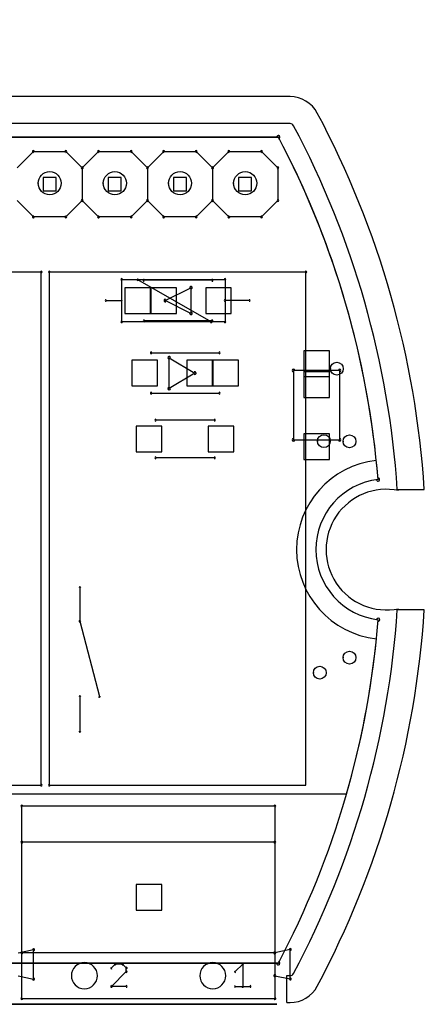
# Model space of a CAD drawing. Header units: millimetres. Extents: x -23.3 to 23.3, y -17.7 to 20.7.
# Tile 6 of 6: x 7.6 to 23.3, y -17.7 to 20.7. Entities that reach past the tile are written whole.
import ezdxf

# ---------------------------------------------------------------- set-up
doc = ezdxf.new("R2010")
doc.units = ezdxf.units.MM
doc.header["$MEASUREMENT"] = 0
for name, color, linetype in [('Board_Sketch1', 7, 'Continuous'), ('Plytka dolna1_Sketch1', 7, 'Continuous'), ('PPS-01 230 v2_Sketch1', 7, 'Continuous'), ('PPS-01 230 v2_Sketch2', 7, 'Continuous'), ('PPS-01 230 v2_Sketch3', 7, 'Continuous')]:
    doc.layers.add(name, color=color, linetype=linetype)

# ---------------------------------------------------------------- blocks, each defined once
blk = doc.blocks.new('Plytkadolna1')
at = {"layer": 'Plytka dolna1_Sketch1'}
for p, q in [((3.494, 3.22, 0.15), (-0.034, 3.22, 0.15)), ((-0.034, 3.22, 0.15), (3.494, 3.22, 0.15)), ((1.192, 3.22, 0.15), (3.494, 3.22, 0.15)), ((2.4755, 3.1002, 0.15), (2.539, 3.1637, 0.15)), ((2.539, 3.1637, 0.15), (2.666, 3.1637, 0.15)), ((2.666, 3.1637, 0.15), (2.7295, 3.1002, 0.15)), ((2.793, 3.1637, 0.15), (2.7295, 3.1002, 0.15)), ((2.793, 3.1637, 0.15), (2.92, 3.1637, 0.15)), ((2.92, 3.1637, 0.15), (2.9835, 3.1002, 0.15)), ((2.9835, 3.1002, 0.15), (3.047, 3.1637, 0.15)), ((3.047, 3.1637, 0.15), (3.174, 3.1637, 0.15)), ((3.174, 3.1637, 0.15), (3.2375, 3.1002, 0.15)), ((3.301, 3.1637, 0.15), (3.2375, 3.1002, 0.15)), ((3.301, 3.1637, 0.15), (3.428, 3.1637, 0.15)), ((3.428, 3.1637, 0.15), (3.4915, 3.1002, 0.15)), ((2.7295, 3.1002, 0.15), (2.7295, 2.9732, 0.15)), ((2.9835, 3.1002, 0.15), (2.9835, 2.9732, 0.15)), ((3.2375, 3.1002, 0.15), (3.2375, 2.9732, 0.15)), ((3.4915, 3.1002, 0.15), (3.4915, 2.9732, 0.15)), ((2.5771, 3.0621, 0.15), (2.5771, 3.0113, 0.15)), ((2.6279, 3.0621, 0.15), (2.5771, 3.0621, 0.15)), ((2.6279, 3.0113, 0.15), (2.6279, 3.0621, 0.15)), ((2.8311, 3.0621, 0.15), (2.8311, 3.0113, 0.15)), ((2.8819, 3.0621, 0.15), (2.8311, 3.0621, 0.15)), ((2.8819, 3.0113, 0.15), (2.8819, 3.0621, 0.15)), ((3.0851, 3.0621, 0.15), (3.0851, 3.0113, 0.15)), ((3.1359, 3.0621, 0.15), (3.0851, 3.0621, 0.15)), ((3.1359, 3.0113, 0.15), (3.1359, 3.0621, 0.15)), ((3.3899, 3.0621, 0.15), (3.3391, 3.0621, 0.15)), ((3.3391, 3.0621, 0.15), (3.3391, 3.0113, 0.15)), ((3.3899, 3.0113, 0.15), (3.3899, 3.0621, 0.15)), ((2.5771, 3.0113, 0.15), (2.6279, 3.0113, 0.15)), ((2.8311, 3.0113, 0.15), (2.8819, 3.0113, 0.15)), ((3.0851, 3.0113, 0.15), (3.1359, 3.0113, 0.15)), ((3.3391, 3.0113, 0.15), (3.3899, 3.0113, 0.15)), ((2.539, 2.9097, 0.15), (2.4755, 2.9732, 0.15)), ((2.7295, 2.9732, 0.15), (2.666, 2.9097, 0.15)), ((2.7295, 2.9732, 0.15), (2.793, 2.9097, 0.15)), ((2.9835, 2.9732, 0.15), (2.92, 2.9097, 0.15)), ((3.047, 2.9097, 0.15), (2.9835, 2.9732, 0.15)), ((3.2375, 2.9732, 0.15), (3.174, 2.9097, 0.15)), ((3.2375, 2.9732, 0.15), (3.301, 2.9097, 0.15)), ((3.4915, 2.9732, 0.15), (3.428, 2.9097, 0.15)), ((2.666, 2.9097, 0.15), (2.539, 2.9097, 0.15)), ((2.92, 2.9097, 0.15), (2.793, 2.9097, 0.15)), ((3.174, 2.9097, 0.15), (3.047, 2.9097, 0.15)), ((3.428, 2.9097, 0.15), (3.301, 2.9097, 0.15)), ((2.5701, 2.6942, 0.15), (1.5701, 2.6942, 0.15)), ((2.5701, 0.6942, 0.15), (2.5701, 2.6942, 0.15)), ((3.6013, 2.6942, 0.15), (2.6013, 2.6942, 0.15)), ((2.6013, 2.6942, 0.15), (2.6013, 0.6942, 0.15)), ((3.6013, 0.6942, 0.15), (3.6013, 2.6942, 0.15)), ((2.8833, 2.5002, 0.15), (2.8833, 2.6652, 0.15)), ((2.8833, 2.6652, 0.15), (3.2863, 2.6652, 0.15)), ((3.2323, 2.5002, 0.15), (2.9463, 2.6632, 0.15)), ((3.2353, 2.6619, 0.15), (2.9712, 2.6619, 0.15)), ((3.2863, 2.6652, 0.15), (3.2863, 2.5832, 0.15)), ((2.8958, 2.6331, 0.15), (2.8958, 2.5331, 0.15)), ((2.9958, 2.6331, 0.15), (2.8958, 2.6331, 0.15)), ((2.9958, 2.5331, 0.15), (2.9958, 2.6331, 0.15)), ((2.9974, 2.6331, 0.15), (2.9974, 2.5331, 0.15)), ((3.0974, 2.6331, 0.15), (2.9974, 2.6331, 0.15)), ((3.0532, 2.5831, 0.15), (3.1532, 2.6331, 0.15)), ((3.0974, 2.5331, 0.15), (3.0974, 2.6331, 0.15)), ((3.1532, 2.6331, 0.15), (3.1532, 2.5331, 0.15)), ((3.3107, 2.6331, 0.15), (3.2107, 2.6331, 0.15)), ((3.2107, 2.6331, 0.15), (3.2107, 2.5331, 0.15)), ((3.3107, 2.5331, 0.15), (3.3107, 2.6331, 0.15)), ((2.8223, 2.5832, 0.15), (2.8823, 2.5832, 0.15)), ((3.1532, 2.5331, 0.15), (3.0532, 2.5831, 0.15)), ((3.3803, 2.5832, 0.15), (3.2863, 2.5832, 0.15)), ((3.2863, 2.5832, 0.15), (3.2863, 2.5002, 0.15)), ((2.8958, 2.5331, 0.15), (2.9958, 2.5331, 0.15)), ((2.9974, 2.5331, 0.15), (3.0974, 2.5331, 0.15)), ((3.2107, 2.5331, 0.15), (3.3107, 2.5331, 0.15)), ((3.2323, 2.5002, 0.15), (2.8833, 2.5002, 0.15)), ((3.2353, 2.5044, 0.15), (2.9712, 2.5044, 0.15)), ((3.2863, 2.5002, 0.15), (3.2323, 2.5002, 0.15)), ((3.5931, 2.3865, 0.15), (3.5931, 2.2865, 0.15)), ((3.6931, 2.3865, 0.15), (3.5931, 2.3865, 0.15)), ((3.6931, 2.2865, 0.15), (3.6931, 2.3865, 0.15)), ((2.9235, 2.3504, 0.15), (2.9235, 2.2504, 0.15)), ((3.0235, 2.3504, 0.15), (2.9235, 2.3504, 0.15)), ((2.9989, 2.3792, 0.15), (3.263, 2.3792, 0.15)), ((3.0235, 2.2504, 0.15), (3.0235, 2.3504, 0.15)), ((3.0683, 2.3604, 0.15), (3.1683, 2.3004, 0.15)), ((3.0683, 2.2404, 0.15), (3.0683, 2.3604, 0.15)), ((3.1368, 2.3504, 0.15), (3.1368, 2.2504, 0.15)), ((3.2368, 2.3504, 0.15), (3.1368, 2.3504, 0.15)), ((3.2368, 2.2504, 0.15), (3.2368, 2.3504, 0.15)), ((3.3384, 2.3504, 0.15), (3.2384, 2.3504, 0.15)), ((3.2384, 2.3504, 0.15), (3.2384, 2.2504, 0.15)), ((3.3384, 2.2504, 0.15), (3.3384, 2.3504, 0.15)), ((3.553, 2.3101, 0.15), (3.553, 2.0401, 0.15)), ((3.733, 2.3101, 0.15), (3.553, 2.3101, 0.15)), ((3.693, 2.3051, 0.15), (3.593, 2.3051, 0.15)), ((3.593, 2.3051, 0.15), (3.593, 2.2051, 0.15)), ((3.693, 2.2051, 0.15), (3.693, 2.3051, 0.15)), ((3.733, 2.0401, 0.15), (3.733, 2.3101, 0.15)), ((3.1683, 2.3004, 0.15), (3.0683, 2.2404, 0.15)), ((3.5931, 2.2865, 0.15), (3.6931, 2.2865, 0.15)), ((2.9235, 2.2504, 0.15), (3.0235, 2.2504, 0.15)), ((3.1368, 2.2504, 0.15), (3.2368, 2.2504, 0.15)), ((3.2384, 2.2504, 0.15), (3.3384, 2.2504, 0.15)), ((2.9989, 2.2217, 0.15), (3.263, 2.2217, 0.15)), ((3.593, 2.2051, 0.15), (3.693, 2.2051, 0.15)), ((3.2445, 2.1168, 0.15), (3.0159, 2.1168, 0.15)), ((2.9392, 2.0931, 0.15), (2.9392, 1.9931, 0.15)), ((3.0392, 2.0931, 0.15), (2.9392, 2.0931, 0.15)), ((3.0392, 1.9931, 0.15), (3.0392, 2.0931, 0.15)), ((3.3199, 2.0931, 0.15), (3.2199, 2.0931, 0.15)), ((3.2199, 2.0931, 0.15), (3.2199, 1.9931, 0.15)), ((3.3199, 1.9931, 0.15), (3.3199, 2.0931, 0.15)), ((3.553, 2.0401, 0.15), (3.733, 2.0401, 0.15)), ((3.5931, 2.0638, 0.15), (3.5931, 1.9638, 0.15)), ((3.6931, 2.0638, 0.15), (3.5931, 2.0638, 0.15)), ((3.6931, 1.9638, 0.15), (3.6931, 2.0638, 0.15)), ((2.9392, 1.9931, 0.15), (3.0392, 1.9931, 0.15)), ((3.2445, 1.9695, 0.15), (3.0159, 1.9695, 0.15)), ((3.2199, 1.9931, 0.15), (3.3199, 1.9931, 0.15)), ((3.5931, 1.9638, 0.15), (3.6931, 1.9638, 0.15)), ((2.7203, 1.4642, 0.15), (2.7203, 1.3332, 0.15)), ((2.7203, 1.3332, 0.15), (2.7963, 1.0402, 0.15)), ((2.7203, 1.0392, 0.15), (2.7203, 0.9042, 0.15)), ((1.5701, 0.6942, 0.15), (2.5701, 0.6942, 0.15)), ((2.6013, 0.6942, 0.15), (3.6013, 0.6942, 0.15)), ((3.4798, 0.612, 0.15), (2.494, 0.612, 0.15)), ((2.494, 0.4723, 0.15), (2.494, 0.612, 0.15)), ((3.4798, 0.612, 0.15), (3.4798, 0.4723, 0.15)), ((2.494, 0.0405, 0.15), (2.494, 0.4723, 0.15)), ((3.4798, 0.4723, 0.15), (2.494, 0.4723, 0.15)), ((3.4798, 0.4723, 0.15), (3.4798, 0.0405, 0.15)), ((3.0395, 0.3064, 0.15), (2.9395, 0.3064, 0.15)), ((2.9395, 0.3064, 0.15), (2.9395, 0.2064, 0.15)), ((3.0395, 0.2064, 0.15), (3.0395, 0.3064, 0.15)), ((2.9395, 0.2064, 0.15), (3.0395, 0.2064, 0.15)), ((2.5401, 0.0525, 0.15), (2.4793, 0.0398, 0.15)), ((2.494, -0.1373, 0.15), (2.494, 0.0405, 0.15)), ((3.4798, 0.0405, 0.15), (2.494, 0.0405, 0.15)), ((2.5401, -0.0618, 0.15), (2.5401, 0.0525, 0.15)), ((3.5406, 0.0532, 0.15), (3.4798, 0.0405, 0.15)), ((3.4798, 0.0405, 0.15), (3.4798, -0.0484, 0.15)), ((3.5406, -0.0611, 0.15), (3.5406, 0.0532, 0.15)), ((3.494, 0, 0.15), (-0.034, 0, 0.15)), ((3.494, 0, 0.15), (-0.034, 0, 0.15)), ((-0.034, 0, 0.15), (3.494, 0, 0.15)), ((2.858, -0.0039, 0.15), (2.8436, -0.0183, 0.15)), ((2.8436, -0.0903, 0.15), (2.9013, -0.0327, 0.15)), ((2.8868, -0.0039, 0.15), (2.858, -0.0039, 0.15)), ((2.9013, -0.0183, 0.15), (2.8868, -0.0039, 0.15)), ((2.9013, -0.0327, 0.15), (2.9013, -0.0183, 0.15)), ((3.3262, -0.0327, 0.15), (3.355, -0.0039, 0.15)), ((3.355, -0.0039, 0.15), (3.355, -0.0903, 0.15)), ((2.4793, -0.0491, 0.15), (2.5401, -0.0618, 0.15)), ((3.4798, -0.0484, 0.15), (3.4808, -0.1373, 0.15)), ((3.4798, -0.0484, 0.15), (3.5406, -0.0611, 0.15)), ((2.9013, -0.0903, 0.15), (2.8436, -0.0903, 0.15)), ((3.3262, -0.0903, 0.15), (3.3839, -0.0903, 0.15)), ((2.494, -0.1373, 0.15), (3.4808, -0.1373, 0.15))]:
    blk.add_line(p, q, dxfattribs=at)
for centre, radius, start, end in [((3.494, 3.22, 0.15), 0.00635, 27.8973, 207.8973), ((3.494, 3.22, 0.15), 0.00635, 270, 90), ((0.4512, 1.6103, 0.15), 3.4423, 4.5829, 27.879), ((0.45, 1.61, 0.15), 3.4435, 4.5871, 27.8749), ((0.45, 1.61, 0.15), 3.4435, 4.5871, 27.8749), ((2.539, 3.1637, 0.15), 0.00381, 90, 270), ((2.539, 3.1637, 0.15), 0.0038, 315, 135), ((2.666, 3.1637, 0.15), 0.0038, 45, 225), ((2.666, 3.1637, 0.15), 0.00381, 270, 90), ((2.793, 3.1637, 0.15), 0.00381, 90, 270), ((2.793, 3.1637, 0.15), 0.0038, 315, 135), ((2.92, 3.1637, 0.15), 0.0038, 45, 225), ((2.92, 3.1637, 0.15), 0.00381, 270, 90), ((3.047, 3.1637, 0.15), 0.00381, 90, 270), ((3.047, 3.1637, 0.15), 0.0038, 315, 135), ((3.174, 3.1637, 0.15), 0.0038, 45, 225), ((3.174, 3.1637, 0.15), 0.00381, 270, 90), ((3.301, 3.1637, 0.15), 0.00381, 90, 270), ((3.301, 3.1637, 0.15), 0.0038, 315, 135), ((3.428, 3.1637, 0.15), 0.0038, 45, 225), ((3.428, 3.1637, 0.15), 0.00381, 270, 90), ((2.7295, 3.1002, 0.15), 0.00381, 0, 180), ((2.7295, 3.1002, 0.15), 0.0038, 135, 315), ((2.7295, 3.1002, 0.15), 0.0038, 225, 45), ((2.9835, 3.1002, 0.15), 0.00381, 0, 180), ((2.9835, 3.1002, 0.15), 0.0038, 135, 315), ((2.9835, 3.1002, 0.15), 0.0038, 225, 45), ((3.2375, 3.1002, 0.15), 0.00381, 0, 180), ((3.2375, 3.1002, 0.15), 0.0038, 135, 315), ((3.2375, 3.1002, 0.15), 0.0038, 225, 45), ((3.4915, 3.1002, 0.15), 0.00381, 0, 180), ((3.4915, 3.1002, 0.15), 0.0038, 225, 45), ((2.7295, 2.9732, 0.15), 0.0038, 45, 225), ((2.7295, 2.9732, 0.15), 0.00381, 180, 0), ((2.7295, 2.9732, 0.15), 0.0038, 315, 135), ((2.9835, 2.9732, 0.15), 0.0038, 45, 225), ((2.9835, 2.9732, 0.15), 0.00381, 180, 0), ((2.9835, 2.9732, 0.15), 0.0038, 315, 135), ((3.2375, 2.9732, 0.15), 0.0038, 45, 225), ((3.2375, 2.9732, 0.15), 0.00381, 180, 0), ((3.2375, 2.9732, 0.15), 0.0038, 315, 135), ((3.4915, 2.9732, 0.15), 0.00381, 180, 0), ((3.4915, 2.9732, 0.15), 0.0038, 315, 135), ((2.539, 2.9097, 0.15), 0.00381, 90, 270), ((2.539, 2.9097, 0.15), 0.0038, 225, 45), ((2.666, 2.9097, 0.15), 0.0038, 135, 315), ((2.666, 2.9097, 0.15), 0.00381, 270, 90), ((2.793, 2.9097, 0.15), 0.00381, 90, 270), ((2.793, 2.9097, 0.15), 0.0038, 225, 45), ((2.92, 2.9097, 0.15), 0.0038, 135, 315), ((2.92, 2.9097, 0.15), 0.00381, 270, 90), ((3.047, 2.9097, 0.15), 0.00381, 90, 270), ((3.047, 2.9097, 0.15), 0.0038, 225, 45), ((3.174, 2.9097, 0.15), 0.0038, 135, 315), ((3.174, 2.9097, 0.15), 0.00381, 270, 90), ((3.301, 2.9097, 0.15), 0.00381, 90, 270), ((3.301, 2.9097, 0.15), 0.0038, 225, 45), ((3.428, 2.9097, 0.15), 0.0038, 135, 315), ((3.428, 2.9097, 0.15), 0.00381, 270, 90), ((2.5701, 2.6942, 0.15), 0.00317, 0, 180), ((2.5701, 2.6942, 0.15), 0.00318, 270, 90), ((2.6013, 2.6942, 0.15), 0.00317, 0, 180), ((2.6013, 2.6942, 0.15), 0.00317, 90, 270), ((3.6013, 2.6942, 0.15), 0.00318, 0, 180), ((3.6013, 2.6942, 0.15), 0.00318, 270, 90), ((2.8833, 2.6652, 0.15), 0.00318, 0, 180), ((2.8833, 2.6652, 0.15), 0.00317, 90, 270), ((2.9463, 2.6632, 0.15), 0.00318, 60.367, 240.367), ((2.9712, 2.6619, 0.15), 0.00381, 90, 270), ((3.2353, 2.6619, 0.15), 0.00381, 270, 90), ((3.2863, 2.6652, 0.15), 0.00318, 0, 180), ((3.2863, 2.6652, 0.15), 0.00317, 270, 90), ((3.1532, 2.6331, 0.15), 0.00508, 0, 180), ((3.1532, 2.6331, 0.15), 0.00508, 296.5651, 116.5651), ((2.8223, 2.5832, 0.15), 0.00317, 90, 270), ((2.8823, 2.5832, 0.15), 0.00318, 270, 90), ((3.0532, 2.5831, 0.15), 0.00508, 63.4349, 243.4349), ((3.0532, 2.5831, 0.15), 0.00508, 116.5651, 296.5651), ((3.2863, 2.5832, 0.15), 0.00317, 90, 270), ((3.2863, 2.5832, 0.15), 0.00318, 0, 180), ((3.2863, 2.5832, 0.15), 0.00318, 180, 0), ((3.3803, 2.5832, 0.15), 0.00318, 270, 90), ((3.1532, 2.5331, 0.15), 0.00508, 180, 0), ((3.1532, 2.5331, 0.15), 0.00508, 243.4349, 63.4349), ((2.8833, 2.5002, 0.15), 0.00317, 90, 270), ((2.8833, 2.5002, 0.15), 0.00318, 180, 0), ((2.9712, 2.5044, 0.15), 0.00381, 90, 270), ((3.2323, 2.5002, 0.15), 0.00317, 90, 270), ((3.2323, 2.5002, 0.15), 0.00318, 240.367, 60.367), ((3.2323, 2.5002, 0.15), 0.00317, 270, 90), ((3.2353, 2.5044, 0.15), 0.00381, 270, 90), ((3.2863, 2.5002, 0.15), 0.00317, 180, 0), ((3.2863, 2.5002, 0.15), 0.00318, 270, 90), ((2.9989, 2.3792, 0.15), 0.00381, 90, 270), ((3.263, 2.3792, 0.15), 0.00381, 270, 90), ((3.0683, 2.3604, 0.15), 0.00508, 59.0943, 239.0943), ((3.0683, 2.3604, 0.15), 0.00508, 0, 180), ((3.1683, 2.3004, 0.15), 0.00508, 300.9057, 120.9057), ((3.1683, 2.3004, 0.15), 0.00508, 239.0943, 59.0943), ((3.553, 2.3101, 0.15), 0.00508, 0, 180), ((3.553, 2.3101, 0.15), 0.00508, 90, 270), ((3.733, 2.3101, 0.15), 0.00508, 0, 180), ((3.733, 2.3101, 0.15), 0.00508, 270, 90), ((3.0683, 2.2404, 0.15), 0.00508, 120.9057, 300.9057), ((3.0683, 2.2404, 0.15), 0.00508, 180, 0), ((2.9989, 2.2217, 0.15), 0.00381, 90, 270), ((3.263, 2.2217, 0.15), 0.00381, 270, 90), ((3.0159, 2.1168, 0.15), 0.00381, 90, 270), ((3.2445, 2.1168, 0.15), 0.00381, 270, 90), ((3.553, 2.0401, 0.15), 0.00508, 90, 270), ((3.553, 2.0401, 0.15), 0.00508, 180, 0), ((3.733, 2.0401, 0.15), 0.00508, 180, 0), ((3.733, 2.0401, 0.15), 0.00508, 270, 90), ((3.0159, 1.9695, 0.15), 0.00381, 90, 270), ((3.2445, 1.9695, 0.15), 0.00381, 270, 90), ((3.915, 1.6123, 0.15), 0.275, 96.7902, 263.2874), ((3.915, 1.6123, 0.15), 0.275, 96.7868, 263.29), ((3.915, 1.6123, 0.15), 0.275, 96.7868, 263.29), ((3.8825, 1.8854, 0.15), 0.00635, 184.5613, 4.5613), ((3.8825, 1.8854, 0.15), 0.00635, 276.7836, 96.7836), ((2.7203, 1.4642, 0.15), 0.00318, 0, 180), ((3.8829, 1.3392, 0.15), 0.00635, 355.4836, 175.4836), ((3.8829, 1.3392, 0.15), 0.00635, 263.306, 83.306), ((2.7203, 1.3332, 0.15), 0.00317, 14.6057, 194.6057), ((2.7203, 1.3332, 0.15), 0.00318, 180, 0), ((0.4499, 1.61, 0.15), 3.4436, 332.1253, 355.4894), ((0.45, 1.61, 0.15), 3.4435, 332.1251, 355.4897), ((0.45, 1.61, 0.15), 3.4435, 332.1251, 355.4897), ((2.7203, 1.0392, 0.15), 0.00318, 0, 180), ((2.7963, 1.0402, 0.15), 0.00317, 194.6057, 14.6057), ((2.7203, 0.9042, 0.15), 0.00318, 180, 0), ((2.5701, 0.6942, 0.15), 0.00317, 180, 0), ((2.5701, 0.6942, 0.15), 0.00318, 270, 90), ((2.6013, 0.6942, 0.15), 0.00317, 90, 270), ((2.6013, 0.6942, 0.15), 0.00317, 180, 0), ((2.494, 0.612, 0.15), 0.00381, 90, 270), ((2.494, 0.612, 0.15), 0.00381, 0, 180), ((3.4798, 0.612, 0.15), 0.00381, 0, 180), ((3.4798, 0.612, 0.15), 0.00381, 270, 90), ((2.494, 0.4723, 0.15), 0.00381, 90, 270), ((2.494, 0.4723, 0.15), 0.00381, 0, 180), ((2.494, 0.4723, 0.15), 0.00381, 180, 0), ((3.4798, 0.4723, 0.15), 0.00381, 0, 180), ((3.4798, 0.4723, 0.15), 0.00381, 180, 0), ((3.4798, 0.4723, 0.15), 0.00381, 270, 90), ((2.494, 0.0405, 0.15), 0.00381, 360, 180), ((2.494, 0.0405, 0.15), 0.00381, 90, 270), ((2.494, 0.0405, 0.15), 0.00381, 180, 0), ((2.5401, 0.0525, 0.15), 0.00381, 0, 180), ((2.5401, 0.0525, 0.15), 0.00381, 281.8112, 101.8112), ((3.4798, 0.0405, 0.15), 0.00381, 0, 180), ((3.4798, 0.0405, 0.15), 0.00381, 101.8112, 281.8112), ((3.4798, 0.0405, 0.15), 0.00381, 180, 0), ((3.4798, 0.0405, 0.15), 0.00381, 270, 90), ((3.5406, 0.0532, 0.15), 0.00381, 0, 180), ((3.5406, 0.0532, 0.15), 0.00381, 281.8112, 101.8112), ((2.738, -0.0484, 0.15), 0.0508, 90, 270), ((2.738, -0.0484, 0.15), 0.0508, 270, 90), ((3.2384, -0.0484, 0.15), 0.0508, 90, 270), ((3.2384, -0.0484, 0.15), 0.0508, 270, 90), ((3.494, 0, 0.15), 0.00635, 152.1027, 332.1027), ((3.494, 0, 0.15), 0.00635, 270, 90), ((2.8436, -0.0183, 0.15), 0.00317, 135, 315), ((2.858, -0.0039, 0.15), 0.00317, 90, 270), ((2.858, -0.0039, 0.15), 0.00317, 315, 135), ((2.8868, -0.0039, 0.15), 0.00317, 45, 225), ((2.8868, -0.0039, 0.15), 0.00317, 270, 90), ((2.9012, -0.0183, 0.15), 0.00317, 0, 180), ((2.9012, -0.0327, 0.15), 0.00318, 180, 0), ((2.9012, -0.0183, 0.15), 0.00317, 225, 45), ((2.9012, -0.0327, 0.15), 0.00317, 315, 135), ((3.3262, -0.0327, 0.15), 0.00317, 135, 315), ((3.355, -0.0039, 0.15), 0.00318, 0, 180), ((3.355, -0.0039, 0.15), 0.00317, 315, 135), ((2.5401, -0.0618, 0.15), 0.00381, 180, 0), ((2.5401, -0.0618, 0.15), 0.00381, 258.1888, 78.1888), ((3.4798, -0.0484, 0.15), 0.00381, 78.1888, 258.1888), ((3.4798, -0.0484, 0.15), 0.00381, 0.6015, 180.6015), ((3.4798, -0.0484, 0.15), 0.00381, 180, 0), ((3.5406, -0.0611, 0.15), 0.00381, 180, 0), ((3.5406, -0.0611, 0.15), 0.00381, 258.1888, 78.1888), ((2.8436, -0.0903, 0.15), 0.00317, 90, 270), ((2.8436, -0.0903, 0.15), 0.00318, 134.9363, 314.9363), ((2.9013, -0.0903, 0.15), 0.00317, 270, 90), ((3.3262, -0.0903, 0.15), 0.00317, 90, 270), ((3.355, -0.0903, 0.15), 0.00317, 180, 0), ((3.3839, -0.0903, 0.15), 0.00317, 270, 90), ((2.494, -0.1373, 0.15), 0.00381, 90, 270), ((2.494, -0.1373, 0.15), 0.00381, 180, 0), ((3.4808, -0.1373, 0.15), 0.00381, 180.6015, 0.6015), ((3.4808, -0.1373, 0.15), 0.00381, 270, 90)]:
    blk.add_arc(centre, radius, start, end, dxfattribs=at)
blk = doc.blocks.new('Board')
at = {"layer": 'Board_Sketch1'}
for p, q in [((0.6207, 3.8245, 0.1536), (1.371, 3.8245, 0.1536)), ((0.6207, 3.8245, 0.1536), (1.371, 3.8245, 0.1536)), ((1.371, 3.7195, 0.1536), (0.6207, 3.7195, 0.1536)), ((1.371, 3.7195, 0.1536), (0.6207, 3.7195, 0.1536)), ((1.5705, 3.6974, 0.1536), (1.6028, 3.6281, 0.1536)), ((1.5705, 3.6974, 0.1536), (1.6028, 3.6281, 0.1536)), ((1.5077, 3.5837, 0.1536), (1.4754, 3.653, 0.1536)), ((1.5077, 3.5837, 0.1536), (1.4754, 3.653, 0.1536)), ((4.0061, 3.5245, 0.1536), (1.7655, 3.5245, 0.1536)), ((4.0061, 3.5245, 0.1536), (1.7655, 3.5245, 0.1536)), ((4.0061, 3.4195, 0.1536), (1.7656, 3.4195, 0.1536)), ((4.0061, 3.4195, 0.1536), (1.7656, 3.4195, 0.1536)), ((3.9607, 3.3667, 0.1536), (0.4327, 3.3667, 0.1536)), ((-0.1361, 1.9936, 0.1536), (-0.0309, 1.9936, 0.1536)), ((-0.1361, 1.9936, 0.1536), (-0.0309, 1.9936, 0.1536)), ((4.4244, 1.9936, 0.1536), (4.5296, 1.9936, 0.1536)), ((4.4244, 1.9936, 0.1536), (4.5296, 1.9936, 0.1536)), ((-0.0309, 1.5245, 0.1536), (-0.1361, 1.5245, 0.1536)), ((4.5296, 1.5245, 0.1536), (4.4244, 1.5245, 0.1536)), ((0.1668, 0.8067, 0.1536), (4.2266, 0.8067, 0.1536)), ((0.3874, 0.0986, 0.1536), (0.3993, 0.0986, 0.1536)), ((0.3993, 0.0986, 0.1536), (0.3993, -0.0064, 0.1536)), ((3.9941, -0.0064, 0.1536), (3.9941, 0.0986, 0.1536)), ((3.9941, 0.0986, 0.1536), (4.0061, 0.0986, 0.1536)), ((0.3874, -0.0064, 0.1536), (0.3993, -0.0064, 0.1536)), ((3.9941, -0.0064, 0.1536), (4.0061, -0.0064, 0.1536))]:
    blk.add_line(p, q, dxfattribs=at)
for centre, radius in [((1.0492, 3.2684, 0.1536), 0.025), ((2.5614, 3.1872, 0.1536), 0.045), ((2.8154, 3.1872, 0.1536), 0.045), ((3.0694, 3.1872, 0.1536), 0.045), ((3.3234, 3.1872, 0.1536), 0.045), ((3.5774, 3.1872, 0.1536), 0.045), ((3.8314, 3.1872, 0.1536), 0.045), ((1.0533, 3.0081, 0.1536), 0.175), ((0.4113, 3.0979, 0.1536), 0.025), ((1.7882, 3.0117, 0.1536), 0.05), ((2.3523, 2.9974, 0.1536), 0.025), ((1.2679, 2.8302, 0.1536), 0.025), ((2.0413, 2.6812, 0.1536), 0.1), ((2.0413, 2.6812, 0.1536), 0.075), ((0.225, 2.5047, 0.1536), 0.025), ((4.1885, 2.464, 0.1536), 0.025), ((0.6007, 2.4162, 0.1536), 0.025), ((0.1829, 2.3466, 0.1536), 0.025), ((0.1554, 2.1823, 0.1536), 0.025), ((4.1382, 2.1817, 0.1536), 0.025), ((4.2379, 2.1808, 0.1536), 0.025), ((0.3269, 1.4442, 0.1536), 0.025), ((4.2381, 1.3381, 0.1536), 0.025), ((4.1221, 1.2792, 0.1536), 0.025), ((0.2284, 1.0132, 0.1536), 0.02), ((0.3258, 1.0121, 0.1536), 0.02), ((0.2351, 0.9047, 0.1536), 0.02), ((0.3244, 0.9056, 0.1536), 0.02)]:
    blk.add_circle(centre, radius, dxfattribs=at)
for centre, radius, start, end in [((3.4767, 1.759, 0.1536), 3.6205, 147.1334, 176.2854), ((3.4767, 1.759, 0.1536), 3.6205, 147.1334, 176.2854), ((3.4767, 1.759, 0.1536), 3.5155, 147.1334, 176.1743), ((3.4767, 1.759, 0.1536), 3.5155, 147.1334, 176.1743), ((4.0061, 3.404, 0.1536), 0.1205, 28.0343, 90), ((4.0061, 3.404, 0.1536), 0.1205, 28.0343, 90), ((0.9167, 1.759, 0.1536), 3.6205, 3.7146, 28.0343), ((0.9167, 1.759, 0.1536), 3.6205, 3.7146, 28.0343), ((4.0061, 3.404, 0.1536), 0.0155, 28.0343, 90), ((4.0061, 3.404, 0.1536), 0.0155, 28.0343, 90), ((0.9167, 1.759, 0.1536), 3.5155, 3.8257, 28.0343), ((0.9167, 1.759, 0.1536), 3.5155, 3.8257, 28.0343), ((3.4766, 1.7567, 0.1536), 3.4435, 152.1253, 174.1653), ((0.9168, 1.7567, 0.1536), 3.4435, 5.8347, 27.8747), ((0.0117, 1.759, 0.1536), 0.35, 276.3688, 83.5488), ((4.3817, 1.759, 0.1536), 0.35, 96.4512, 263.6312), ((0.0117, 1.759, 0.1536), 0.235, 258.39, 101.61), ((4.3817, 1.759, 0.1536), 0.235, 78.39, 281.61), ((3.4767, 1.759, 0.1536), 3.6205, 183.7146, 208.0343), ((3.4767, 1.759, 0.1536), 3.5155, 183.8257, 208.0343), ((0.9167, 1.759, 0.1536), 3.5155, 331.9657, 356.1743), ((0.9167, 1.759, 0.1536), 3.6205, 331.9657, 356.2854), ((3.4754, 1.7567, 0.1536), 3.4423, 185.7601, 196.0201), ((0.918, 1.7567, 0.1536), 3.4423, 343.9799, 354.2399), ((0.3874, 0.114, 0.1536), 0.0155, 208.0343, 270), ((4.0061, 0.114, 0.1536), 0.0155, 270, 331.9657), ((0.3874, 0.114, 0.1536), 0.1205, 208.0343, 270), ((4.0061, 0.114, 0.1536), 0.1205, 270, 331.9657)]:
    blk.add_arc(centre, radius, start, end, dxfattribs=at)
at = {"layer": 'Board_Sketch1', "extrusion": (0, 0, -1)}
for centre, major_axis, ratio, start_param, end_param in [((0.6212, 3.6033, 0.1536), (-0.1044, 0.1951), 0.997217, 5.778827, 6.773561), ((0.6212, 3.6033, 0.1536), (-0.1044, 0.1951), 0.997217, 5.778827, 6.773561), ((1.3706, 3.6038, 0.1536), (0.1191, 0.1859), 0.998258, 5.714092, 6.846978), ((1.3706, 3.6038, 0.1536), (0.1191, 0.1859), 0.998258, 5.714092, 6.846978)]:
    blk.add_ellipse(centre, major_axis=major_axis, ratio=ratio, start_param=start_param, end_param=end_param, dxfattribs=at)
at = {"layer": 'Board_Sketch1'}
for centre, major_axis, ratio, start_param, end_param in [((0.6211, 3.6036, 0.1536), (0.0554, -0.1019), 0.996216, 2.645188, 3.639124), ((0.6211, 3.6036, 0.1536), (0.0554, -0.1019), 0.996216, 2.645188, 3.639124), ((1.3706, 3.6038, 0.1536), (-0.0624, -0.0976), 0.996598, 2.577222, 3.708601), ((1.3706, 3.6038, 0.1536), (-0.0624, -0.0976), 0.996598, 2.577222, 3.708601), ((1.7656, 3.7041, 0.1536), (-0.0955, -0.1522), 0.999332, 5.709394, 6.843253), ((1.7656, 3.7041, 0.1536), (-0.0955, -0.1522), 0.999332, 5.709394, 6.843253)]:
    blk.add_ellipse(centre, major_axis=major_axis, ratio=ratio, start_param=start_param, end_param=end_param, dxfattribs=at)
for p in [(1.0242, 3.2684, 0.1536), (2.5164, 3.1872, 0.1536), (2.7704, 3.1872, 0.1536), (3.0244, 3.1872, 0.1536), (3.2784, 3.1872, 0.1536), (3.5324, 3.1872, 0.1536), (3.7864, 3.1872, 0.1536), (0.3863, 3.0979, 0.1536), (0.8783, 3.0081, 0.1536), (1.7382, 3.0117, 0.1536), (2.3273, 2.9974, 0.1536), (1.2429, 2.8302, 0.1536), (1.9413, 2.6812, 0.1536), (1.9663, 2.6812, 0.1536), (0.2, 2.5047, 0.1536), (4.1635, 2.464, 0.1536), (0.5757, 2.4162, 0.1536), (0.1579, 2.3466, 0.1536), (0.1304, 2.1823, 0.1536), (4.1132, 2.1817, 0.1536), (4.2129, 2.1808, 0.1536), (0.3019, 1.4442, 0.1536), (4.2131, 1.3381, 0.1536), (4.0971, 1.2792, 0.1536), (0.2084, 1.0132, 0.1536), (0.3058, 1.0121, 0.1536), (0.2151, 0.9047, 0.1536), (0.3044, 0.9056, 0.1536), (0, 0, 0.1536)]:
    blk.add_point(p, dxfattribs=at)
blk = doc.blocks.new('PCBComponent')
blk.add_blockref('Board', (0, 0))
blk = doc.blocks.new('ST-1011_2_1_E')
blk.add_blockref('PCBComponent', (0, 0))

msp = doc.modelspace()

# ---------------------------------------------------------------- linework, layer by layer
at = {"layer": 'PPS-01 230 v2_Sketch1'}
for p, q in [((-17.5, -17.7, 1.5), (17.5, -17.7, 1.5)), ((17.5, -17.7, 14.5), (-17.5, -17.7, 14.5)), ((17.575, -17.7, 14.243), (-17.425, -17.7, 14.243)), ((-17.425, -17.7, 9.443), (17.575, -17.7, 9.443)), ((7.575, -17.7, 9.476), (7.575, -17.7, 14.242)), ((8.15, -17.7, 4.8), (8.15, -17.7, 8.8)), ((8.15, -17.7, 8.8), (12.15, -17.7, 8.8)), ((12.15, -17.7, 4.8), (8.15, -17.7, 4.8)), ((10.075, -17.7, 10.853), (9.075, -17.7, 10.853)), ((9.075, -17.7, 10.853), (9.575, -17.7, 11.853)), ((9.575, -17.7, 11.853), (10.075, -17.7, 12.853)), ((10.075, -17.7, 12.853), (10.575, -17.7, 11.853)), ((11.075, -17.7, 10.853), (10.075, -17.7, 10.853)), ((10.575, -17.7, 11.853), (11.075, -17.7, 10.853)), ((12.15, -17.7, 8.8), (12.15, -17.7, 4.8)), ((12.575, -17.7, 9.442), (12.575, -17.7, 14.242)), ((13.15, -17.7, 4.8), (13.15, -17.7, 8.8)), ((17.15, -17.7, 4.8), (13.15, -17.7, 4.8)), ((13.15, -17.7, 8.8), (17.15, -17.7, 8.8)), ((15.075, -17.7, 12.875), (14.075, -17.7, 12.875)), ((14.075, -17.7, 12.875), (14.575, -17.7, 11.875)), ((14.575, -17.7, 11.875), (15.075, -17.7, 10.875)), ((15.075, -17.7, 10.875), (15.575, -17.7, 11.875)), ((16.075, -17.7, 12.875), (15.075, -17.7, 12.875)), ((15.575, -17.7, 11.875), (16.075, -17.7, 12.875)), ((17.15, -17.7, 8.8), (17.15, -17.7, 4.8)), ((17.5, -17.7, 1.5), (17.5, -17.7, 14.5)), ((17.575, -17.7, 9.443), (17.575, -17.7, 14.243))]:
    msp.add_line(p, q, dxfattribs=at)
at = {"layer": 'PPS-01 230 v2_Sketch2'}
for p, q in [((17.5, -17.7, 14.5), (-17.5, -17.7, 14.5)), ((-17.5, -17.7, 1.5), (17.5, -17.7, 1.5)), ((12.495, -17.7, 14.094), (7.667, -17.7, 14.094)), ((7.667, -17.7, 14.094), (7.667, -17.7, 9.294)), ((7.667, -17.7, 9.294), (12.495, -17.7, 9.294)), ((8.15, -17.7, 4.8), (8.15, -17.7, 8.8)), ((8.15, -17.7, 8.8), (12.15, -17.7, 8.8)), ((12.15, -17.7, 4.8), (8.15, -17.7, 4.8)), ((9.849, -17.7, 11.122), (9.633, -17.7, 11.122)), ((9.633, -17.7, 11.122), (9.633, -17.7, 12.371)), ((9.633, -17.7, 12.371), (9.849, -17.7, 12.371)), ((9.849, -17.7, 12.371), (9.849, -17.7, 11.122)), ((10.062, -17.7, 12.062), (10.235, -17.7, 12.178)), ((10.062, -17.7, 11.844), (10.062, -17.7, 12.062)), ((10.136, -17.7, 11.878), (10.062, -17.7, 11.844)), ((10.204, -17.7, 11.919), (10.136, -17.7, 11.878)), ((10.267, -17.7, 11.969), (10.204, -17.7, 11.919)), ((10.235, -17.7, 12.178), (10.279, -17.7, 12.223)), ((10.325, -17.7, 12.026), (10.267, -17.7, 11.969)), ((10.279, -17.7, 12.223), (10.314, -17.7, 12.271)), ((10.314, -17.7, 12.271), (10.343, -17.7, 12.323)), ((10.529, -17.7, 11.122), (10.325, -17.7, 11.122)), ((10.325, -17.7, 11.122), (10.325, -17.7, 12.026)), ((10.343, -17.7, 12.323), (10.364, -17.7, 12.378)), ((10.364, -17.7, 12.378), (10.529, -17.7, 12.378)), ((10.529, -17.7, 12.378), (10.529, -17.7, 11.122)), ((12.15, -17.7, 8.8), (12.15, -17.7, 4.8)), ((12.495, -17.7, 9.294), (12.495, -17.7, 14.094)), ((12.729, -17.7, 14.094), (12.729, -17.7, 9.294)), ((17.557, -17.7, 14.094), (12.729, -17.7, 14.094)), ((12.729, -17.7, 9.294), (17.557, -17.7, 9.294)), ((17.15, -17.7, 4.8), (13.15, -17.7, 4.8)), ((13.15, -17.7, 4.8), (13.15, -17.7, 8.8)), ((13.15, -17.7, 8.8), (17.15, -17.7, 8.8)), ((14.549, -17.7, 12.371), (14.765, -17.7, 12.371)), ((14.765, -17.7, 11.122), (14.549, -17.7, 11.122)), ((14.549, -17.7, 11.122), (14.549, -17.7, 12.371)), ((14.765, -17.7, 12.371), (14.765, -17.7, 11.122)), ((14.898, -17.7, 11.122), (14.968, -17.7, 11.362)), ((15.613, -17.7, 11.122), (14.898, -17.7, 11.122)), ((15.126, -17.7, 11.984), (14.922, -17.7, 12.008)), ((14.922, -17.7, 12.008), (14.936, -17.7, 12.1)), ((14.936, -17.7, 12.1), (14.96, -17.7, 12.178)), ((14.96, -17.7, 12.178), (14.993, -17.7, 12.242)), ((14.968, -17.7, 11.362), (15.197, -17.7, 11.661)), ((14.993, -17.7, 12.242), (15.036, -17.7, 12.292)), ((15.036, -17.7, 12.292), (15.087, -17.7, 12.329)), ((15.087, -17.7, 12.329), (15.144, -17.7, 12.356)), ((15.169, -17.7, 12.134), (15.126, -17.7, 11.984)), ((15.144, -17.7, 12.356), (15.207, -17.7, 12.372)), ((15.27, -17.7, 12.179), (15.169, -17.7, 12.134)), ((15.197, -17.7, 11.661), (15.366, -17.7, 11.866)), ((15.249, -17.7, 11.41), (15.207, -17.7, 11.344)), ((15.207, -17.7, 12.372), (15.275, -17.7, 12.378)), ((15.207, -17.7, 11.344), (15.613, -17.7, 11.344)), ((15.372, -17.7, 11.549), (15.249, -17.7, 11.41)), ((15.371, -17.7, 12.136), (15.27, -17.7, 12.179)), ((15.275, -17.7, 12.378), (15.35, -17.7, 12.372)), ((15.35, -17.7, 12.372), (15.416, -17.7, 12.353)), ((15.366, -17.7, 11.866), (15.408, -17.7, 12.013)), ((15.408, -17.7, 12.013), (15.371, -17.7, 12.136)), ((15.506, -17.7, 11.709), (15.372, -17.7, 11.549)), ((15.416, -17.7, 12.353), (15.474, -17.7, 12.322)), ((15.474, -17.7, 12.322), (15.523, -17.7, 12.278)), ((15.587, -17.7, 11.868), (15.506, -17.7, 11.709)), ((15.523, -17.7, 12.278), (15.562, -17.7, 12.225)), ((15.562, -17.7, 12.225), (15.591, -17.7, 12.166)), ((15.613, -17.7, 12.029), (15.587, -17.7, 11.868)), ((15.591, -17.7, 12.166), (15.607, -17.7, 12.101)), ((15.607, -17.7, 12.101), (15.613, -17.7, 12.029)), ((15.613, -17.7, 11.344), (15.613, -17.7, 11.122)), ((17.15, -17.7, 8.8), (17.15, -17.7, 4.8)), ((17.5, -17.7, 1.5), (17.5, -17.7, 14.5)), ((17.557, -17.7, 9.294), (17.557, -17.7, 14.094))]:
    msp.add_line(p, q, dxfattribs=at)
at = {"layer": 'PPS-01 230 v2_Sketch3'}
for p, q in [((-17.5, -17.7, 1.5), (17.5, -17.7, 1.5)), ((17.5, -17.7, 14.5), (-17.5, -17.7, 14.5)), ((7.65, -17.7, 14.562), (7.65, -17.7, 9.762)), ((7.65, -17.7, 9.762), (12.511, -17.7, 9.762)), ((12.511, -17.7, 14.562), (7.65, -17.7, 14.562)), ((12.15, -17.7, 4.8), (8.15, -17.7, 4.8)), ((8.15, -17.7, 4.8), (8.15, -17.7, 8.8)), ((8.15, -17.7, 8.8), (12.15, -17.7, 8.8)), ((9.177, -17.7, 12.214), (9.186, -17.7, 12.359)), ((9.186, -17.7, 12.069), (9.177, -17.7, 12.214)), ((9.186, -17.7, 12.359), (9.212, -17.7, 12.487)), ((9.212, -17.7, 11.941), (9.186, -17.7, 12.069)), ((9.212, -17.7, 12.487), (9.232, -17.7, 12.544)), ((9.231, -17.7, 11.884), (9.212, -17.7, 11.941)), ((9.255, -17.7, 11.831), (9.231, -17.7, 11.884)), ((9.232, -17.7, 12.544), (9.256, -17.7, 12.597)), ((9.283, -17.7, 11.782), (9.255, -17.7, 11.831)), ((9.256, -17.7, 12.597), (9.284, -17.7, 12.646)), ((9.316, -17.7, 11.737), (9.283, -17.7, 11.782)), ((9.284, -17.7, 12.646), (9.317, -17.7, 12.691)), ((9.352, -17.7, 11.697), (9.316, -17.7, 11.737)), ((9.317, -17.7, 12.691), (9.353, -17.7, 12.731)), ((9.392, -17.7, 11.663), (9.352, -17.7, 11.697)), ((9.353, -17.7, 12.731), (9.392, -17.7, 12.765)), ((9.435, -17.7, 11.634), (9.392, -17.7, 11.663)), ((9.392, -17.7, 12.765), (9.435, -17.7, 12.795)), ((9.404, -17.7, 12.315), (9.399, -17.7, 12.214)), ((9.399, -17.7, 12.214), (9.404, -17.7, 12.111)), ((9.404, -17.7, 12.111), (9.419, -17.7, 12.022)), ((9.419, -17.7, 12.403), (9.404, -17.7, 12.315)), ((9.419, -17.7, 12.022), (9.445, -17.7, 11.947)), ((9.445, -17.7, 12.477), (9.419, -17.7, 12.403)), ((9.482, -17.7, 11.61), (9.435, -17.7, 11.634)), ((9.435, -17.7, 12.795), (9.481, -17.7, 12.819)), ((9.445, -17.7, 11.947), (9.48, -17.7, 11.886)), ((9.48, -17.7, 12.537), (9.445, -17.7, 12.477)), ((9.524, -17.7, 12.584), (9.48, -17.7, 12.537)), ((9.48, -17.7, 11.886), (9.524, -17.7, 11.838)), ((9.481, -17.7, 12.819), (9.53, -17.7, 12.837)), ((9.531, -17.7, 11.591), (9.482, -17.7, 11.61)), ((9.574, -17.7, 12.618), (9.524, -17.7, 12.584)), ((9.524, -17.7, 11.838), (9.573, -17.7, 11.804)), ((9.53, -17.7, 12.837), (9.581, -17.7, 12.851)), ((9.584, -17.7, 11.578), (9.531, -17.7, 11.591)), ((9.573, -17.7, 11.804), (9.627, -17.7, 11.783)), ((9.631, -17.7, 12.638), (9.574, -17.7, 12.618)), ((9.581, -17.7, 12.851), (9.636, -17.7, 12.858)), ((9.641, -17.7, 11.57), (9.584, -17.7, 11.578)), ((9.627, -17.7, 11.783), (9.687, -17.7, 11.777)), ((9.693, -17.7, 12.645), (9.631, -17.7, 12.638)), ((9.636, -17.7, 12.858), (9.695, -17.7, 12.861)), ((9.701, -17.7, 11.567), (9.641, -17.7, 11.57)), ((9.642, -17.7, 11.872), (9.702, -17.7, 12.019)), ((9.775, -17.7, 11.795), (9.642, -17.7, 11.872)), ((9.687, -17.7, 11.777), (9.775, -17.7, 11.795)), ((9.756, -17.7, 12.638), (9.693, -17.7, 12.645)), ((9.695, -17.7, 12.861), (9.752, -17.7, 12.858)), ((9.932, -17.7, 11.621), (9.701, -17.7, 11.567)), ((9.702, -17.7, 12.019), (9.905, -17.7, 11.89)), ((9.752, -17.7, 12.858), (9.807, -17.7, 12.851)), ((9.812, -17.7, 12.618), (9.756, -17.7, 12.638)), ((9.807, -17.7, 12.851), (9.858, -17.7, 12.837)), ((9.862, -17.7, 12.585), (9.812, -17.7, 12.618)), ((9.858, -17.7, 12.837), (9.907, -17.7, 12.819)), ((9.906, -17.7, 12.538), (9.862, -17.7, 12.585)), ((9.905, -17.7, 11.89), (9.967, -17.7, 12.028)), ((9.941, -17.7, 12.478), (9.906, -17.7, 12.538)), ((9.907, -17.7, 12.819), (9.952, -17.7, 12.795)), ((10.075, -17.7, 11.51), (9.932, -17.7, 11.621)), ((9.967, -17.7, 12.403), (9.941, -17.7, 12.478)), ((9.952, -17.7, 12.795), (9.994, -17.7, 12.765)), ((9.982, -17.7, 12.316), (9.967, -17.7, 12.403)), ((9.967, -17.7, 12.028), (9.987, -17.7, 12.214)), ((9.987, -17.7, 12.214), (9.982, -17.7, 12.316)), ((9.994, -17.7, 12.765), (10.034, -17.7, 12.731)), ((10.034, -17.7, 12.731), (10.07, -17.7, 12.691)), ((10.07, -17.7, 12.691), (10.102, -17.7, 12.646)), ((10.17, -17.7, 11.463), (10.075, -17.7, 11.51)), ((10.077, -17.7, 11.748), (10.249, -17.7, 11.642)), ((10.17, -17.7, 11.93), (10.077, -17.7, 11.748)), ((10.102, -17.7, 12.646), (10.13, -17.7, 12.597)), ((10.13, -17.7, 12.597), (10.154, -17.7, 12.544)), ((10.154, -17.7, 12.544), (10.174, -17.7, 12.487)), ((10.249, -17.7, 11.642), (10.17, -17.7, 11.463)), ((10.208, -17.7, 12.214), (10.17, -17.7, 11.93)), ((10.174, -17.7, 12.487), (10.2, -17.7, 12.359)), ((10.2, -17.7, 12.359), (10.208, -17.7, 12.214)), ((10.46, -17.7, 12.345), (10.387, -17.7, 12.312)), ((10.387, -17.7, 12.53), (10.56, -17.7, 12.646)), ((10.387, -17.7, 12.312), (10.387, -17.7, 12.53)), ((10.528, -17.7, 12.387), (10.46, -17.7, 12.345)), ((10.591, -17.7, 12.436), (10.528, -17.7, 12.387)), ((10.56, -17.7, 12.646), (10.603, -17.7, 12.691)), ((10.65, -17.7, 12.494), (10.591, -17.7, 12.436)), ((10.603, -17.7, 12.691), (10.639, -17.7, 12.739)), ((10.639, -17.7, 12.739), (10.667, -17.7, 12.79)), ((10.65, -17.7, 11.59), (10.65, -17.7, 12.494)), ((10.853, -17.7, 11.59), (10.65, -17.7, 11.59)), ((10.667, -17.7, 12.79), (10.688, -17.7, 12.845)), ((10.688, -17.7, 12.845), (10.853, -17.7, 12.845)), ((10.853, -17.7, 12.845), (10.853, -17.7, 11.59)), ((12.15, -17.7, 8.8), (12.15, -17.7, 4.8)), ((12.511, -17.7, 9.762), (12.511, -17.7, 14.562)), ((12.649, -17.7, 9.762), (17.509, -17.7, 9.762)), ((17.509, -17.7, 14.562), (12.649, -17.7, 14.562)), ((12.649, -17.7, 14.562), (12.649, -17.7, 9.762)), ((13.15, -17.7, 4.8), (13.15, -17.7, 8.8)), ((17.15, -17.7, 4.8), (13.15, -17.7, 4.8)), ((13.15, -17.7, 8.8), (17.15, -17.7, 8.8)), ((14.502, -17.7, 12.838), (14.717, -17.7, 12.838)), ((14.717, -17.7, 11.59), (14.502, -17.7, 11.59)), ((14.502, -17.7, 11.59), (14.502, -17.7, 12.838)), ((14.717, -17.7, 12.838), (14.717, -17.7, 11.59)), ((14.931, -17.7, 12.53), (15.104, -17.7, 12.646)), ((15.004, -17.7, 12.345), (14.931, -17.7, 12.312)), ((14.931, -17.7, 12.312), (14.931, -17.7, 12.53)), ((15.073, -17.7, 12.387), (15.004, -17.7, 12.345)), ((15.136, -17.7, 12.436), (15.073, -17.7, 12.387)), ((15.104, -17.7, 12.646), (15.147, -17.7, 12.691)), ((15.194, -17.7, 12.494), (15.136, -17.7, 12.436)), ((15.147, -17.7, 12.691), (15.183, -17.7, 12.739)), ((15.183, -17.7, 12.739), (15.211, -17.7, 12.79)), ((15.194, -17.7, 11.59), (15.194, -17.7, 12.494)), ((15.398, -17.7, 11.59), (15.194, -17.7, 11.59)), ((15.211, -17.7, 12.79), (15.233, -17.7, 12.845)), ((15.233, -17.7, 12.845), (15.398, -17.7, 12.845)), ((15.398, -17.7, 12.845), (15.398, -17.7, 11.59)), ((17.15, -17.7, 8.8), (17.15, -17.7, 4.8)), ((17.5, -17.7, 1.5), (17.5, -17.7, 14.5)), ((17.509, -17.7, 9.762), (17.509, -17.7, 14.562))]:
    msp.add_line(p, q, dxfattribs=at)

# ---------------------------------------------------------------- block references
at = {"xscale": 10, "yscale": 10, "zscale": 10}
for name, p in [('ST-1011_2_1_E', (-21.967, -17.567, 14.2)), ('Plytkadolna1', (-17.3, -16.1))]:
    msp.add_blockref(name, p, dxfattribs=at)

doc.saveas('drawing.dxf')
